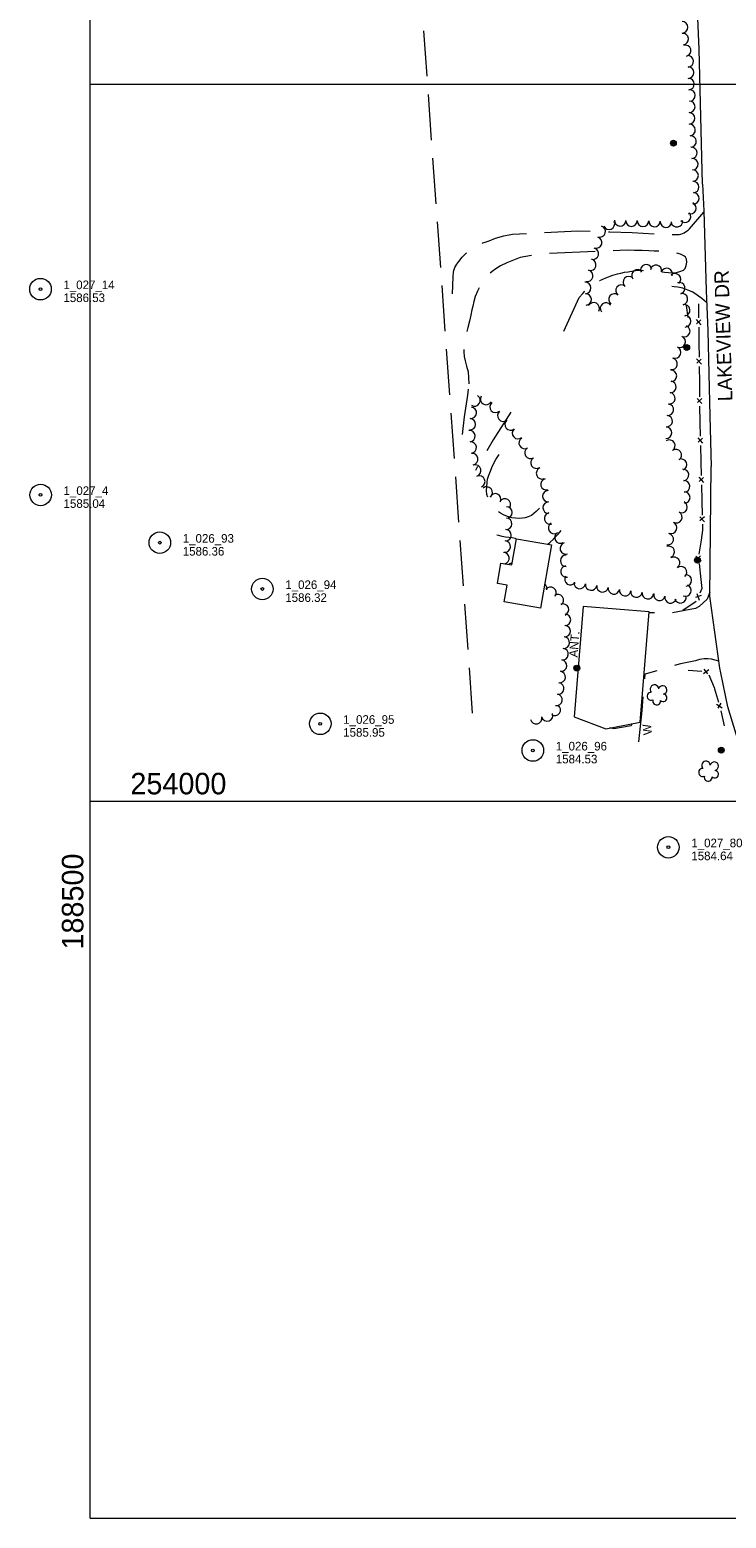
# Model space of a CAD drawing. Header units: feet. Extents: x 188458 to 190640, y 253500 to 255059.
# Tile 1 of 16: x 188458 to 188943, y 253500 to 254538. Entities that reach past the tile are written whole.
import ezdxf
from ezdxf.enums import TextEntityAlignment as Align

# ---------------------------------------------------------------- set-up
doc = ezdxf.new("R2010")
doc.units = ezdxf.units.FT
doc.header["$MEASUREMENT"] = 0
doc.linetypes.add('DGN Style 3', pattern=[44.535406, 31.811004, -12.724402])
doc.linetypes.add('DGN Style 5', pattern=[22.267703, 9.543301, -12.724402])
for name, color, linetype, lineweight in [('E_DWY', 73, 'DGN Style 3', 0), ('E_LAND_Vegetation', 21, 'Continuous', 0), ('E_MAP_GridLines', 251, 'Continuous', 0), ('E_MAP_Limits', 21, 'DGN Style 3', 0), ('E_MAP_PassPoints', 40, 'Continuous', 0), ('E_MISCPROP', 40, 'Continuous', 0), ('E_MISCPROP_HvyDash', 54, 'DGN Style 3', 13), ('E_MISCPROP_HvyLine', 54, 'Continuous', 13), ('E_MISCPROP_Railing', 40, 'Continuous', 0), ('E_PATH_Sidewalk', 73, 'DGN Style 5', 0), ('E_RDWY', 40, 'Continuous', 13), ('E_RDWY_Name', 221, 'Continuous', 0)]:
    doc.layers.add(name, color=color, linetype=linetype, lineweight=lineweight)
doc.styles.add('Style-IGR_FONT_0', font='IGR_FONT_0.shx')
doc.styles.add('Style-IGR_FONT_1', font='IGR_FONT_1.shx')

# ---------------------------------------------------------------- blocks, each defined once
blk = doc.blocks.new('PP')
at = {"layer": 'E_MAP_PassPoints', "color": 40, "linetype": 'Continuous', "lineweight": 0}
for radius in [7.5, 0.96]:
    blk.add_circle((0, 0), radius, dxfattribs=at)
blk = doc.blocks.new('WAL')
at = {"layer": 'E_MISCPROP_Railing', "color": 40, "linetype": 'Continuous', "lineweight": 0, "style": 'Style-IGR_FONT_0'}
blk.add_text('W', height=6, rotation=0, dxfattribs=at).set_placement((-2.3, -0.3), align=Align.MIDDLE_LEFT)
blk = doc.blocks.new('POLE')
at = {"layer": 'E_MISCPROP', "color": 20, "linetype": 'Continuous', "lineweight": 0}
for radius in [2.02, 1.52, 1.01, 0.502]:
    blk.add_circle((0, 0), radius, dxfattribs=at)
blk = doc.blocks.new('POLE_1')
at = {"layer": 'E_MISCPROP', "color": 20, "linetype": 'Continuous', "lineweight": 0}
for radius in [2.02, 1.52, 1.01, 0.502]:
    blk.add_circle((0, 0), radius, dxfattribs=at)
blk = doc.blocks.new('ANT')
at = {"layer": 'E_MISCPROP', "color": 20, "linetype": 'Continuous', "lineweight": 0, "style": 'Style-IGR_FONT_0'}
blk.add_text('ANT.', height=6, rotation=0.0001, dxfattribs=at).set_placement((0.6, 2.6), align=Align.MIDDLE_LEFT)
blk = doc.blocks.new('TREE')
at = {"layer": 'E_LAND_Vegetation', "color": 93, "linetype": 'Continuous', "lineweight": 0}
for centre, radius, start, end in [((-4.5, 0.2), 2.78, 78.0716, 279.0827), ((-1.5, 4.3), 2.78, 1.3946, 209.1676), ((3.6, 2.4), 2.97, 278.4237, 139.6576), ((-2, -4.2), 2.61, 140.7798, 358.7124), ((3.5, -3.4), 2.97, 196.0745, 79.0478)]:
    blk.add_arc(centre, radius, start, end, dxfattribs=at)

msp = doc.modelspace()

# ---------------------------------------------------------------- linework, layer by layer
at = {"layer": 'E_DWY', "color": 51, "linetype": 'DGN Style 3', "lineweight": 0, "flags": 128}
for points in [[(188752.6, 254353.9), (188753, 254365.6), (188753.3, 254368.9), (188753.5, 254370.2), (188754.2, 254372.2), (188755.5, 254374.6), (188757, 254376.5), (188759.4, 254379.3), (188760.9, 254381), (188762.2, 254382.3), (188763.8, 254383.5), (188768.1, 254386.7), (188770.9, 254388.1), (188773.7, 254389.3), (188776.1, 254390.2), (188778.1, 254390.9), (188782.6, 254392.7), (188788.3, 254394.3), (188794.4, 254395.5), (188840, 254397.7), (188862.4, 254397.1), (188877.8, 254396.6), (188893.7, 254395.6), (188903.6, 254395.2), (188905.9, 254395.2), (188908, 254395.2), (188910.6, 254395.3), (188911.8, 254395.5), (188914.1, 254396.4), (188915.8, 254397.5), (188916.9, 254398.3), (188917.8, 254399.1), (188927.8, 254410.9)], [(188830.1, 254327.7), (188841, 254351.2), (188843.4, 254354.1), (188846.3, 254357), (188850.8, 254360.5), (188855.3, 254363.2), (188859.6, 254365.1), (188864.3, 254366.8), (188867.7, 254367.8), (188869.9, 254368.3), (188872.4, 254368.9), (188875.1, 254369.2), (188881.4, 254370.3), (188888.7, 254369.9), (188892.9, 254369.6), (188896.9, 254369.3), (188900.3, 254369), (188903.3, 254368.8), (188906.2, 254368.6), (188908.7, 254368.7), (188911.2, 254369.4), (188913.7, 254370.4), (188914.7, 254371.6), (188915.5, 254373.7), (188916, 254376), (188915.7, 254378), (188915.1, 254379.3), (188913.9, 254380.3), (188911.5, 254381.4), (188909.1, 254382.1), (188906.7, 254382.6), (188903.8, 254382.9), (188900.5, 254383.3), (188896.9, 254383.6), (188893.2, 254383.7), (188889.4, 254383.8), (188884.9, 254384), (188879.5, 254384.1), (188874.4, 254384.2), (188869.3, 254384.1), (188864.7, 254383.9), (188861.4, 254383.8), (188857.8, 254383.8), (188854.8, 254383.5), (188813.4, 254381.8), (188799.8, 254379.1), (188790.5, 254375.5), (188786, 254373.3), (188782.8, 254371.3), (188780.3, 254369.5), (188778, 254367.5), (188776.1, 254365.3), (188774.4, 254363.1), (188772.9, 254361.3), (188771.7, 254359.4), (188770, 254355.8), (188768.5, 254351.9), (188767.5, 254348.4), (188766.7, 254345.3), (188766.1, 254342.6), (188765.4, 254339), (188764.4, 254334.8), (188763.3, 254330.3), (188762.3, 254326.7), (188761.4, 254323.6), (188760.9, 254321.3), (188760.6, 254318.6), (188760.4, 254315.9), (188760.4, 254313.4), (188760.8, 254310.2), (188761.4, 254307.2), (188762.4, 254303.4), (188763.5, 254299.4), (188764, 254291)], [(188929.8, 254347.8), (188926.4, 254350.5), (188924.2, 254352.2), (188922.2, 254353.7), (188919.8, 254355.2), (188916.7, 254356.5), (188913.2, 254357.7), (188909.8, 254358.4), (188907.2, 254358.7), (188905.6, 254358.9)], [(188759.5, 254255.8), (188761, 254268), (188763.2, 254283.1), (188764, 254291)], [(188793.3, 254271.3), (188781, 254252.1), (188775.2, 254242.3), (188770.1, 254233.4), (188768.6, 254230.6)], [(188813.2, 254204.3), (188811, 254202), (188809.4, 254200.7), (188807.6, 254199.3), (188805.4, 254198.4), (188803.3, 254197.7), (188801.4, 254197.3), (188799.2, 254197.1), (188796.6, 254197.3), (188794, 254197.7), (188791, 254198.6), (188788.1, 254199.7), (188786, 254200.9), (188784.3, 254202.2), (188780.6, 254205.7), (188779.2, 254207.5), (188777.6, 254210.9), (188776.5, 254214), (188776.4, 254216.7), (188776.6, 254219.2), (188776.8, 254222.2), (188777.1, 254224.5), (188777.9, 254227.3), (188779, 254230.2), (188780.1, 254232.7), (188781.4, 254235.7), (188782.9, 254238.3), (188785.5, 254242.4), (188786.8, 254244.5), (188788.2, 254246.8), (188790.5, 254250.3), (188791.2, 254251.5)], [(188797.1, 254182.8), (188796.3, 254183.2), (188794.1, 254183.7), (188791.8, 254183.9), (188789.6, 254184.2), (188787.2, 254184.6), (188784.8, 254185.2), (188783.4, 254185.6)], [(188819, 254179.2), (188820.6, 254180.7), (188822.9, 254182.7), (188824.7, 254184.7), (188826.2, 254186.2), (188828.3, 254188.9)], [(188932.1, 254145.7), (188930.1, 254141), (188927.4, 254138.3), (188924.6, 254135.9), (188922, 254134.4), (188902.7, 254130.8), (188900.1, 254130.7), (188896.2, 254131.1), (188893.2, 254131.3), (188890.3, 254131.4), (188889.6, 254131.4)], [(188938.3, 254097.6), (188933.2, 254099), (188930.7, 254099.4), (188928.1, 254099.3), (188924.8, 254098.9), (188921.9, 254098), (188918.5, 254097.2), (188911.5, 254095.8), (188886.1, 254088.4)]]:
    msp.add_lwpolyline(points, dxfattribs=at)
at = {"layer": 'E_LAND_Vegetation', "color": 93, "linetype": 'Continuous', "lineweight": 0}
msp.add_line((188916.9, 254337.4), (188915.7, 254345.7), dxfattribs=at)
for centre, radius, start, end in [((188912.7, 254539.7), 4, 270.7925, 90.7772), ((188913.1, 254531.5), 4, 276.2086, 96.1933), ((188914.8, 254523.4), 4, 285.1948, 105.1795), ((188916.6, 254516), 4, 273.8687, 93.8534), ((188916.9, 254508.1), 4, 271.2567, 91.2414), ((188917.2, 254500.1), 4, 271.7026, 91.6872), ((188917.8, 254492.2), 4, 271.0075, 90.9922), ((188917.7, 254484.3), 4, 268.6505, 88.6352), ((188917.6, 254476.2), 4, 271.3149, 91.2996), ((188917.9, 254468.1), 4, 274.5529, 94.5376), ((188918.6, 254460.1), 4, 274.8148, 94.7995), ((188919.1, 254452.1), 4, 275.7134, 95.6981), ((188919.8, 254444.2), 4, 273.3, 93.2847), ((188920, 254436.3), 4, 271.5502, 91.5349), ((188920.4, 254428.3), 4, 271.5775, 91.5622), ((188920.5, 254420.5), 4, 265.9491, 85.9338), ((188918.5, 254413.6), 4, 246.287, 66.2716), ((188855.2, 254397.3), 4, 252.2701, 72.2548), ((188861.7, 254402.7), 4, 203.2862, 23.2709), ((188869.5, 254405.1), 4, 177.3761, 357.3608), ((188877.4, 254404.9), 4, 180.5395, 0.5242), ((188885.4, 254404.7), 4, 179.4117, 359.3964), ((188893.4, 254404.6), 4, 178.2206, 358.2053), ((188901.4, 254404.2), 4, 177.2242, 357.2089), ((188909, 254404.4), 4, 188.97, 8.9547), ((188914.8, 254407.6), 4, 221.1478, 41.1324), ((188852.8, 254389.6), 4, 252.7716, 72.7563), ((188850.5, 254381.8), 4, 255.927, 75.9117), ((188846.5, 254366.4), 4, 255.269, 75.2537), ((188848.6, 254374.1), 4, 254.2827, 74.2673), ((188881.5, 254366.8), 4, 37.5007, 217.4854), ((188887.7, 254370.3), 4, 18.0621, 198.0468), ((188894.5, 254369.9), 4, 348.6127, 168.5974), ((188902, 254367.7), 4, 341.6405, 161.6252), ((188845.1, 254357.9), 4, 272.5951, 92.5798), ((188870.4, 254356.1), 4, 51.4498, 231.4345), ((188875.5, 254362), 4, 47.3873, 227.372), ((188907.7, 254364), 4, 313.5821, 133.5668), ((188910.7, 254357.7), 4, 286.4208, 106.4054), ((188845.5, 254349.9), 4, 272.5951, 92.5798), ((188865.5, 254349.9), 4, 52.239, 232.2237), ((188912.6, 254350.1), 4, 281.8571, 101.8418), ((188851, 254343.7), 4, 331.5352, 151.5199), ((188859.6, 254343.6), 4, 36.1542, 216.1388), ((188914.1, 254342.4), 4, 278.3608, 98.3455), ((188914.8, 254334.7), 4, 270.6081, 90.5927), ((188914.2, 254327.8), 4, 246.9369, 66.9216), ((188911, 254320.4), 4, 246.9369, 66.9216), ((188905.4, 254305), 4, 258.0712, 78.0559), ((188907.9, 254313), 4, 246.9758, 66.9605), ((188904.9, 254296.6), 4, 270.693, 90.6776), ((188904.6, 254288.9), 4, 264.917, 84.9017), ((188767.9, 254279.5), 4, 237.4266, 57.4113), ((188776.1, 254280.5), 4, 148.9212, 328.9059), ((188782.6, 254275), 4, 132.2871, 312.2718), ((188902.8, 254273), 4, 263.3636, 83.3483), ((188903.8, 254281), 4, 263.1613, 83.146), ((188764.7, 254262.9), 4, 267.7041, 87.6888), ((188765.4, 254270.9), 4, 264.9711, 84.9558), ((188788, 254268.9), 4, 129.8479, 309.8326), ((188793.1, 254262.7), 4, 129.5656, 309.5503), ((188901.9, 254265.1), 4, 263.9592, 83.9439), ((188764.4, 254254.6), 4, 276.2164, 96.2011), ((188798.2, 254256.7), 4, 132.199, 312.1836), ((188901.5, 254256.9), 4, 269.0379, 89.0226), ((188765.3, 254246.6), 4, 276.2164, 96.2011), ((188802.9, 254249.8), 4, 121.0954, 301.0801), ((188807, 254242.9), 4, 120.2343, 300.219), ((188903.8, 254248), 4, 302.0844, 122.0691), ((188908.3, 254241.3), 4, 306.1153, 126.1), ((188766.4, 254238.6), 4, 278.0621, 98.0468), ((188768.4, 254230.6), 4, 285.3437, 105.3284), ((188811.1, 254236.1), 4, 121.5716, 301.5563), ((188912, 254234.7), 4, 293.7368, 113.7215), ((188771.3, 254222.9), 4, 292.2799, 112.2645), ((188815, 254228.7), 4, 112.6226, 292.6073), ((188818.1, 254221), 4, 103.6254, 283.61), ((188913.4, 254227.5), 4, 276.9576, 96.9422), ((188914.1, 254219.6), 4, 274.7617, 94.7464), ((188776.4, 254215.3), 4, 309.3344, 129.3191), ((188782.4, 254210.5), 4, 335.9414, 155.926), ((188819.4, 254212.7), 4, 92.35, 272.3346), ((188914.2, 254211.8), 4, 270.5183, 90.503), ((188789.1, 254206.9), 4, 328.5724, 148.557), ((188790.2, 254201.4), 4, 269.7022, 89.6868), ((188819.6, 254204.7), 4, 90.5181, 270.5028), ((188912.3, 254205.1), 4, 244.5777, 64.5624), ((188790, 254193.5), 4, 267.3738, 87.3585), ((188820.6, 254197.2), 4, 103.5214, 283.5061), ((188823.4, 254190.5), 4, 120.061, 300.0457), ((188905.1, 254190.7), 4, 248.2487, 68.2333), ((188908.7, 254198.1), 4, 241.1182, 61.1028), ((188789.6, 254185.5), 4, 267.1987, 87.1834), ((188827.8, 254183.9), 4, 120.9256, 300.9103), ((188902.7, 254182.7), 4, 259.0456, 79.0303), ((188788.1, 254169.5), 4, 284.6927, 89.2589), ((188789, 254177.6), 4, 264.7416, 84.7262), ((188831.6, 254176.3), 4, 106.3591, 286.3438), ((188831.8, 254167.7), 4, 89.0968, 269.0815), ((188903.4, 254173.9), 4, 289.6121, 109.5968), ((188794, 254161.9), 4, 87.5774, 123.2762), ((188832, 254160.2), 4, 99.5107, 279.4954), ((188907.1, 254166.3), 4, 303.2239, 123.2086), ((188911.9, 254159.7), 4, 310.2956, 130.2802), ((188814.5, 254148.2), 4.03, 349.3355, 55.5809), ((188834.8, 254154.8), 4, 147.3259, 327.3106), ((188841.3, 254152.2), 4, 172.3637, 352.3484), ((188849.3, 254151.1), 4, 171.8518, 351.8365), ((188915.3, 254154), 4, 272.5761, 92.5607), ((188820.9, 254145.4), 4.03, 323.5225, 143.5072), ((188826.1, 254140.2), 4.03, 305.2841, 125.2688), ((188857.2, 254149.8), 4, 170.7948, 350.7795), ((188865.1, 254148.4), 4, 169.0875, 349.0721), ((188872.9, 254147.2), 4, 172.7617, 352.7464), ((188880.8, 254146.2), 4, 172.5431, 352.5278), ((188888.8, 254145.1), 4, 172.5193, 352.504), ((188896.8, 254143.9), 4, 167.6163, 347.6009), ((188904.6, 254142.1), 4, 167.376, 347.3607), ((188911.5, 254142.2), 4, 195.7855, 15.7702), ((188915, 254147), 4, 248.0469, 68.0316), ((188829.6, 254133.6), 4.03, 291.3429, 111.3276), ((188831, 254126.5), 4.03, 269.3497, 89.3344), ((188830.8, 254118.6), 4.03, 265.7383, 85.7229), ((188830.2, 254110.6), 4.03, 264.7365, 84.7212), ((188829.3, 254102.6), 4.03, 262.5513, 82.536), ((188827.3, 254086.6), 4.03, 263.1896, 83.1743), ((188828.3, 254094.6), 4.03, 263.1017, 83.0864), ((188826.3, 254078.6), 4.03, 262.1184, 82.1031), ((188825.1, 254070.8), 4.03, 259.9364, 79.9211), ((188811, 254057.9), 4.03, 192.9319, 12.9166), ((188818.6, 254059.9), 4.03, 198.6969, 18.6816), ((188823.9, 254063.7), 4.03, 235.69, 55.6746)]:
    msp.add_arc(centre, radius, start, end, dxfattribs=at)
at = {"layer": 'E_MAP_GridLines', "color": 161, "linetype": 'Continuous', "lineweight": 0}
for p, q in [((188500, 253500), (188500, 255000)), ((188500, 254500), (190500, 254500)), ((188500, 254000), (190500, 254000)), ((188500, 253500), (190500, 253500))]:
    msp.add_line(p, q, dxfattribs=at)
at = {"layer": 'E_MAP_Limits', "color": 73, "linetype": 'DGN Style 3', "lineweight": 0, "flags": 128}
msp.add_lwpolyline([(188766.6, 254061.3), (188713.7, 254802.1), (188769.5, 254989.2)], dxfattribs=at)
at = {"layer": 'E_MISCPROP_HvyDash', "color": 241, "linetype": 'DGN Style 3', "lineweight": 13, "flags": 128}
msp.add_lwpolyline([(188877.7, 254054.1), (188877.2, 254052.5), (188865, 254050.4), (188862.2, 254051.1)], dxfattribs=at)
at = {"layer": 'E_MISCPROP_HvyLine', "color": 241, "linetype": 'Continuous', "lineweight": 13, "flags": 128}
for points in [[(188797.2, 254183), (188821.5, 254178.8), (188813.9, 254134.7), (188788.6, 254139.1), (188790.6, 254150.6), (188784, 254151.8), (188786.4, 254166.1), (188794, 254164.8)], [(188843.6, 254135.7), (188837.5, 254058.9), (188859.6, 254050.6), (188883.4, 254055.2), (188889.6, 254132)]]:
    msp.add_lwpolyline(points, close=True, dxfattribs=at)
at = {"layer": 'E_MISCPROP_Railing', "color": 40, "linetype": 'Continuous', "lineweight": 0}
for p, q in [((188922.5, 254335.9), (188925.7, 254332.3)), ((188925.7, 254335.8), (188922.6, 254333)), ((188922.8, 254308.4), (188926.1, 254304.8)), ((188926, 254308.3), (188922.9, 254305.5)), ((188923.2, 254280.9), (188926.4, 254277.3)), ((188926.4, 254280.8), (188923.3, 254278)), ((188923.6, 254253.4), (188926.9, 254249.8)), ((188926.8, 254253.3), (188923.8, 254250.5)), ((188924.3, 254225.9), (188927.6, 254222.3)), ((188927.5, 254225.8), (188924.5, 254223)), ((188925, 254198.4), (188928.3, 254194.8)), ((188928.2, 254198.3), (188925.1, 254195.5)), ((188922.3, 254171), (188925.9, 254167.7)), ((188925.5, 254171.1), (188922.7, 254168.1)), ((188925.9, 254143.4), (188922, 254142.1)), ((188923, 254144.8), (188924.5, 254140.2)), ((188927.5, 254089), (188931.2, 254091.8)), ((188927.8, 254092), (188930.3, 254088.8)), ((188939.7, 254068.3), (188937.5, 254064.9)), ((188936.7, 254067.6), (188940.6, 254065.1))]:
    msp.add_line(p, q, dxfattribs=at)
at = {"layer": 'E_MISCPROP_Railing', "color": 40, "linetype": 'Continuous', "lineweight": 0, "flags": 128}
for points in [[(188924.1, 254346.9), (188924.2, 254337.1)], [(188924.3, 254330.6), (188924.4, 254319.4)], [(188924.4, 254319.4), (188924.5, 254309.6)], [(188924.6, 254303.1), (188924.7, 254291.9)], [(188924.7, 254291.9), (188924.9, 254282.1)], [(188924.9, 254275.6), (188925.1, 254264.6), (188925.1, 254264.4)], [(188925.1, 254264.4), (188925.3, 254254.6)], [(188925.5, 254248.1), (188925.8, 254236.9)], [(188925.8, 254236.9), (188926, 254227.1)], [(188926.2, 254220.6), (188926.4, 254209.4)], [(188926.4, 254209.4), (188926.7, 254199.6)], [(188926.9, 254193.1), (188927, 254189), (188925.9, 254182)], [(188925.9, 254182), (188924.4, 254172.3)], [(188924.6, 254165.8), (188925.7, 254154.7)], [(188925.7, 254154.7), (188926.4, 254148.3), (188925.1, 254145.2)], [(188922.4, 254139.3), (188913.1, 254133)], [(188917, 254091.3), (188926.5, 254090.7)], [(188931.3, 254088.2), (188935.1, 254079.2), (188935.3, 254078.3)], [(188935.3, 254078.3), (188938, 254069.2)], [(188939.6, 254063.1), (188942.1, 254052.6)]]:
    msp.add_lwpolyline(points, dxfattribs=at)
at = {"layer": 'E_MISCPROP_Railing', "color": 40, "linetype": 'Continuous', "lineweight": 13, "flags": 128}
msp.add_lwpolyline([(188882.6, 254041.5), (188884.8, 254063.2)], dxfattribs=at)
at = {"layer": 'E_PATH_Sidewalk', "color": 51, "linetype": 'DGN Style 5', "lineweight": 0, "flags": 128}
msp.add_lwpolyline([(188884.8, 254063.2), (188887, 254088.7)], dxfattribs=at)
at = {"layer": 'E_RDWY', "color": 21, "linetype": 'Continuous', "lineweight": 13, "flags": 128}
for points in [[(188924.5, 254524.4), (188923.6, 254546), (188922.4, 254578.4), (188921.2, 254629.2), (188916, 254708), (188913.5, 254726.6), (188911.8, 254734.7), (188906.7, 254744.8), (188901.6, 254750.8), (188897.4, 254753.9), (188889.4, 254757.9), (188880.5, 254762.2), (188872.3, 254764.7), (188869.8, 254765.8), (188867.2, 254766.5), (188842.5, 254763.7), (188823.5, 254763.1), (188796.8, 254757.8), (188774.8, 254753.8), (188756, 254750.1), (188718, 254743)], [(188926.9, 254430.4), (188924.5, 254524.4)], [(188926.9, 254430.4), (188927.8, 254411.8), (188929.5, 254356.1), (188930.5, 254328), (188931.9, 254268.6), (188933, 254233.5)], [(188985.1, 253962.4), (188973.1, 253983.7), (188961.2, 254014.5), (188951.9, 254041.5), (188944.6, 254065.9), (188939.6, 254089.5), (188939, 254092.8), (188932, 254142.9), (188933, 254233.5)]]:
    msp.add_lwpolyline(points, dxfattribs=at)

# ---------------------------------------------------------------- block references
at = {"layer": 'E_LAND_Vegetation', "color": 93, "linetype": 'Continuous', "lineweight": 0, "xscale": 1.000000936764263, "yscale": 1.000000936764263, "zscale": 1.000000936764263, "rotation": 85.4017598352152}
for p in [(188895.5, 254074.4), (188931.4, 254021.2)]:
    msp.add_blockref('TREE', p, dxfattribs=at)
at = {"layer": 'E_MAP_PassPoints', "color": 40, "linetype": 'Continuous', "lineweight": 0}
for p in [(188465.3, 254357.1), (188465.4, 254213.6), (188548.5, 254180.3), (188620, 254148), (188660.4, 254054), (188808.6, 254035.4), (188903.1, 253967.9)]:
    msp.add_blockref('PP', p, dxfattribs=at)
at = {"layer": 'E_MISCPROP', "color": 20, "linetype": 'Continuous', "lineweight": 0}
for name, p, xscale, yscale, zscale, rotation in [('POLE_1', (188906.6, 254458.9), 0.9999996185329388, 0.9999996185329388, 0.9999996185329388, 93.76679524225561), ('POLE_1', (188915.9, 254316.4), 0.9999996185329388, 0.9999996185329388, 0.9999996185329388, 93.76679524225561), ('POLE', (188923.3, 254168.1), 0.9999992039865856, 0.9999992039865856, 0.9999992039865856, 106.5763488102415), ('ANT', (188839.3, 254099.6), 1.000000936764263, 1.000000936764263, 1.000000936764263, 85.4017598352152), ('POLE_1', (188839.3, 254092.9), 0.9999996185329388, 0.9999996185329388, 0.9999996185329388, 93.76679524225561), ('POLE', (188940, 254035.6), 0.9999992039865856, 0.9999992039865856, 0.9999992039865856, 106.5763488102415)]:
    msp.add_blockref(name, p, dxfattribs=dict(at, xscale=xscale, yscale=yscale, zscale=zscale, rotation=rotation))
at = {"layer": 'E_MISCPROP_Railing', "color": 40, "linetype": 'Continuous', "lineweight": 0, "xscale": 0.9999998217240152, "yscale": 0.9999998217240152, "zscale": 0.9999998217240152, "rotation": 96.57622577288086}
msp.add_blockref('WAL', (188888.2, 254048.5), dxfattribs=at)

# ---------------------------------------------------------------- texts
at = {"layer": 'E_MAP_GridLines', "color": 161, "linetype": 'Continuous', "lineweight": 0, "style": 'Style-IGR_FONT_1'}
msp.add_text('254000', height=15, dxfattribs=at).set_placement((188528, 254004.8))
msp.add_text('188500', height=15, rotation=90, dxfattribs=at).set_placement((188495.2, 253963.5), align=Align.RIGHT)
at = {"layer": 'E_MAP_PassPoints', "color": 40, "linetype": 'Continuous', "lineweight": 0, "style": 'Style-IGR_FONT_0'}
for s, p in [('1_027_14', (188481.3, 254357.1)), ('1586.53', (188481.3, 254348.1)), ('1_027_4', (188481.4, 254213.6)), ('1585.04', (188481.4, 254204.6)), ('1_026_93', (188564.5, 254180.3)), ('1586.36', (188564.5, 254171.3)), ('1_026_94', (188636, 254148)), ('1586.32', (188636, 254139)), ('1_026_95', (188676.4, 254054)), ('1585.95', (188676.4, 254045)), ('1_026_96', (188824.6, 254035.4)), ('1584.53', (188824.6, 254026.4)), ('1_027_80', (188919.1, 253967.9)), ('1584.64', (188919.1, 253958.9))]:
    msp.add_text(s, height=6, dxfattribs=at).set_placement(p)
at = {"layer": 'E_RDWY_Name', "style": 'Style-IGR_FONT_0', "width": 0.999942}
msp.add_text('LAKEVIEW DR', height=10, rotation=91.7359, dxfattribs=at).set_placement((188947.8, 254279.1))

doc.saveas('drawing.dxf')
